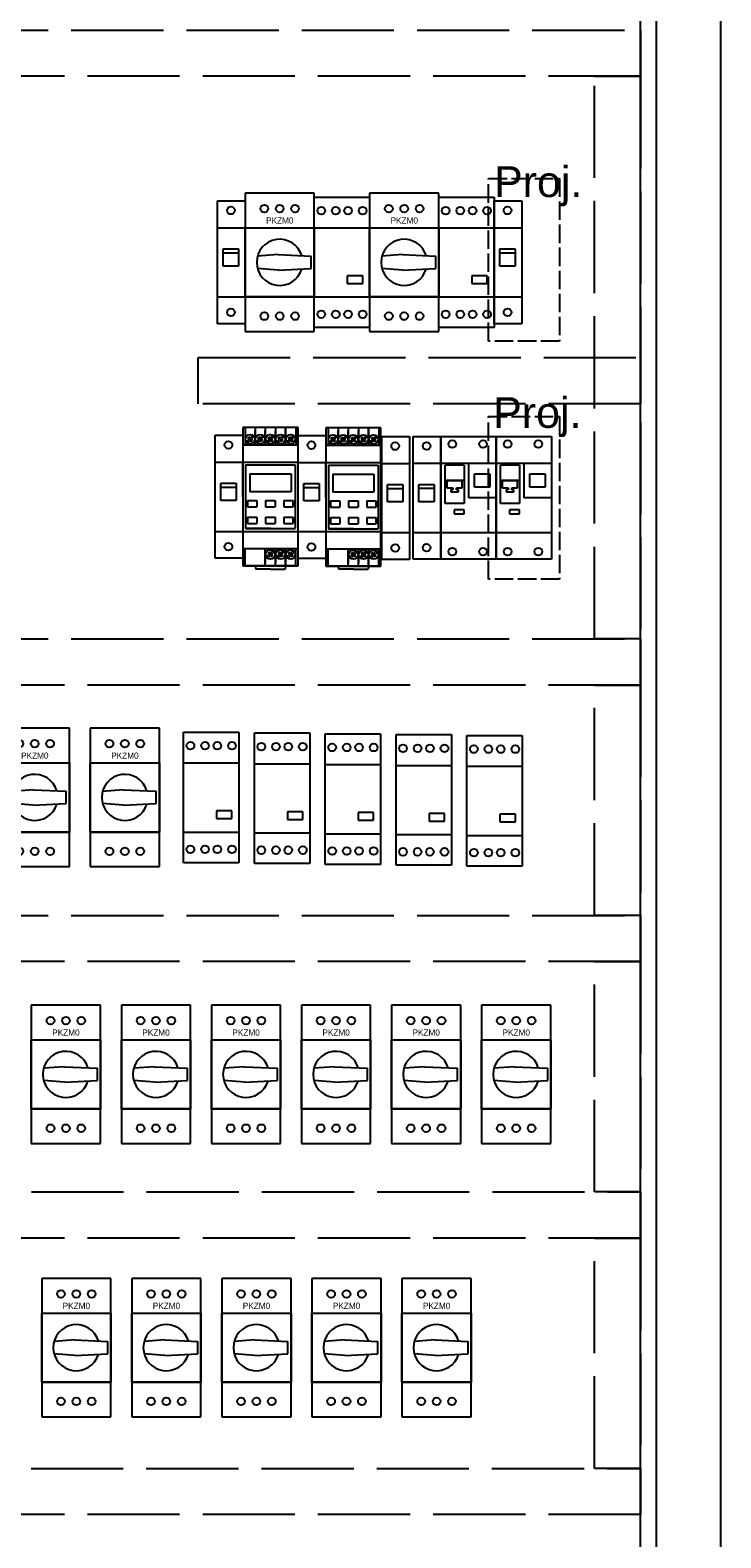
# Model space of a CAD drawing. Header units: centimetres. Extents: x -4250 to -484, y 169 to 6592.
# Tile 156 of 178: x -680 to -635, y 5602 to 5700. Entities that reach past the tile are written whole.
import ezdxf

# ---------------------------------------------------------------- set-up
doc = ezdxf.new("R2010")
doc.units = ezdxf.units.CM
doc.linetypes.add('ACAD_ISO02W100', pattern=[15, 12, -3])
doc.layers.add('1', color=7, linetype='Continuous')
doc.styles.add('ARIAL_CE', font='arial.ttf')

# ---------------------------------------------------------------- blocks, each defined once
blk = doc.blocks.new('212094')
at = {"lineweight": -2}
for p, q in [((0, 6.75), (0, -2.25)), ((3.6, 6.75), (0, 6.75)), ((0, 6.75), (0, 4.5)), ((0.152, 6.75), (0.152, 5.625)), ((0.445, 6.037), (0.238, 5.831)), ((0.519, 5.963), (0.313, 5.756)), ((0.334, 6.067), (0.415, 6.148)), ((0.385, 6.016), (0.334, 6.067)), ((0.441, 5.959), (0.385, 6.016)), ((0.466, 6.097), (0.415, 6.148)), ((0.441, 5.959), (0.498, 5.903)), ((0.445, 6.037), (0.651, 6.243)), ((0.523, 6.04), (0.466, 6.097)), ((0.498, 5.903), (0.549, 5.852)), ((0.519, 5.963), (0.726, 6.169)), ((0.523, 6.04), (0.579, 5.984)), ((0.549, 5.852), (0.63, 5.933)), ((0.579, 5.984), (0.63, 5.933)), ((0.812, 6.75), (0.812, 5.625)), ((0.812, 6.75), (0.812, 5.625)), ((0.812, 5.625), (0.812, 6.548)), ((1.105, 6.037), (0.898, 5.831)), ((1.179, 5.963), (0.973, 5.756)), ((0.994, 6.067), (1.075, 6.148)), ((1.045, 6.016), (0.994, 6.067)), ((1.101, 5.959), (1.045, 6.016)), ((1.126, 6.097), (1.075, 6.148)), ((1.101, 5.959), (1.158, 5.903)), ((1.105, 6.037), (1.311, 6.243)), ((1.183, 6.04), (1.126, 6.097)), ((1.158, 5.903), (1.209, 5.852)), ((1.179, 5.963), (1.386, 6.169)), ((1.183, 6.04), (1.239, 5.984)), ((1.209, 5.852), (1.29, 5.933)), ((1.239, 5.984), (1.29, 5.933)), ((1.472, 6.75), (1.472, 5.625)), ((1.472, 6.75), (1.472, 5.625)), ((1.472, 6.75), (1.472, 5.625)), ((1.472, 5.625), (1.472, 6.548)), ((1.472, 5.625), (1.472, 6.548)), ((1.765, 6.037), (1.558, 5.831)), ((1.839, 5.963), (1.633, 5.756)), ((1.654, 6.067), (1.735, 6.148)), ((1.705, 6.016), (1.654, 6.067)), ((1.761, 5.959), (1.705, 6.016)), ((1.786, 6.097), (1.735, 6.148)), ((1.761, 5.959), (1.818, 5.903)), ((1.765, 6.037), (1.971, 6.243)), ((1.843, 6.04), (1.786, 6.097)), ((1.818, 5.903), (1.869, 5.852)), ((1.839, 5.963), (2.046, 6.169)), ((1.843, 6.04), (1.899, 5.984)), ((1.869, 5.852), (1.95, 5.933)), ((1.899, 5.984), (1.95, 5.933)), ((2.132, 6.75), (2.132, 5.625)), ((2.132, 6.75), (2.132, 5.625)), ((2.132, 6.75), (2.132, 5.625)), ((2.132, 5.625), (2.132, 6.548)), ((2.132, 5.625), (2.132, 6.548)), ((2.425, 6.037), (2.218, 5.831)), ((2.499, 5.963), (2.293, 5.756)), ((2.314, 6.067), (2.395, 6.148)), ((2.365, 6.016), (2.314, 6.067)), ((2.421, 5.959), (2.365, 6.016)), ((2.446, 6.097), (2.395, 6.148)), ((2.421, 5.959), (2.478, 5.903)), ((2.425, 6.037), (2.631, 6.243)), ((2.503, 6.04), (2.446, 6.097)), ((2.478, 5.903), (2.529, 5.852)), ((2.499, 5.963), (2.706, 6.169)), ((2.503, 6.04), (2.559, 5.984)), ((2.529, 5.852), (2.61, 5.933)), ((2.559, 5.984), (2.61, 5.933)), ((2.792, 5.625), (2.792, 6.75)), ((2.792, 6.75), (2.792, 5.625)), ((2.792, 6.75), (2.792, 5.625)), ((2.792, 5.625), (2.792, 6.548)), ((3.085, 6.037), (2.878, 5.831)), ((3.159, 5.963), (2.953, 5.756)), ((2.974, 6.067), (3.055, 6.148)), ((3.025, 6.016), (2.974, 6.067)), ((3.081, 5.959), (3.025, 6.016)), ((3.106, 6.097), (3.055, 6.148)), ((3.081, 5.959), (3.138, 5.903)), ((3.085, 6.037), (3.291, 6.243)), ((3.163, 6.04), (3.106, 6.097)), ((3.138, 5.903), (3.189, 5.852)), ((3.159, 5.963), (3.366, 6.169)), ((3.163, 6.04), (3.219, 5.984)), ((3.189, 5.852), (3.27, 5.933)), ((3.219, 5.984), (3.27, 5.933)), ((3.452, 6.75), (3.452, 5.625)), ((3.6, -2.25), (3.6, 6.75)), ((0, 5.625), (3.6, 5.625)), ((0.152, 5.625), (1.8, 5.625)), ((0.152, 5.625), (0.812, 5.625)), ((1.8, 5.625), (3.448, 5.625)), ((0, 2.25), (0, 4.5)), ((0, 4.5), (3.6, 4.5)), ((0, 4.5), (0, -2.1)), ((0.178, 4.322), (3.422, 4.322)), ((0.178, 4.322), (0.178, 0.178)), ((3.422, 4.322), (3.422, 0.178)), ((0.456, 3.736), (3.144, 3.736)), ((0.456, 3.736), (0.456, 2.569)), ((3.144, 3.736), (3.144, 2.569)), ((0, 2.25), (0, 0)), ((0.313, 2.011), (0.928, 2.011)), ((0.313, 2.011), (0.313, 1.593)), ((0.313, 1.593), (0.313, 2.011)), ((3.144, 2.569), (0.456, 2.569)), ((0.928, 2.011), (0.928, 1.593)), ((1.492, 2.011), (1.492, 1.593)), ((1.492, 2.011), (2.108, 2.011)), ((2.108, 2.011), (2.108, 1.593)), ((2.672, 2.011), (2.672, 1.593)), ((2.672, 2.011), (3.287, 2.011)), ((3.287, 2.011), (3.287, 1.593)), ((3.287, 1.593), (3.287, 2.011)), ((0.313, 1.593), (0.928, 1.593)), ((1.492, 1.593), (2.108, 1.593)), ((2.672, 1.593), (3.287, 1.593)), ((0, 0), (3.6, 0)), ((0.178, 0.178), (3.422, 0.178)), ((1.8, 0.178), (0.178, 0.178)), ((0.313, 0.509), (0.313, 0.928)), ((0.313, 0.928), (0.928, 0.928)), ((0.313, 0.928), (0.313, 0.509)), ((0.313, 0.509), (0.928, 0.509)), ((0.928, 0.928), (0.928, 0.509)), ((1.492, 0.928), (1.492, 0.509)), ((1.492, 0.928), (2.108, 0.928)), ((1.492, 0.509), (2.108, 0.509)), ((2.108, 0.928), (2.108, 0.509)), ((2.672, 0.928), (2.672, 0.509)), ((2.672, 0.928), (3.287, 0.928)), ((2.672, 0.509), (3.287, 0.509)), ((3.287, 0.509), (3.287, 0.928)), ((3.287, 0.928), (3.287, 0.509)), ((0, -1.125), (3.6, -1.125)), ((0.152, -1.125), (1.8, -1.125)), ((0.152, -1.125), (0.812, -1.125)), ((0.152, -2.25), (0.152, -1.125)), ((1.472, -2.25), (1.472, -1.125)), ((1.472, -1.125), (1.472, -2.048)), ((1.472, -2.25), (1.472, -1.125)), ((1.472, -2.25), (1.472, -1.125)), ((1.472, -1.125), (1.472, -2.048)), ((1.765, -1.463), (1.558, -1.669)), ((1.839, -1.537), (1.633, -1.743)), ((1.735, -1.352), (1.654, -1.433)), ((1.705, -1.484), (1.654, -1.433)), ((1.761, -1.54), (1.705, -1.484)), ((1.786, -1.403), (1.735, -1.352)), ((1.761, -1.54), (1.818, -1.597)), ((1.765, -1.463), (1.971, -1.256)), ((1.843, -1.459), (1.786, -1.403)), ((1.8, -1.125), (3.448, -1.125)), ((1.818, -1.597), (1.869, -1.648)), ((1.839, -1.537), (2.046, -1.331)), ((1.843, -1.459), (1.899, -1.516)), ((1.95, -1.567), (1.869, -1.648)), ((1.899, -1.516), (1.95, -1.567)), ((2.132, -2.25), (2.132, -1.125)), ((2.132, -1.125), (2.132, -2.048)), ((2.132, -2.25), (2.132, -1.125)), ((2.132, -2.25), (2.132, -1.125)), ((2.132, -1.125), (2.132, -2.048)), ((2.425, -1.463), (2.218, -1.669)), ((2.499, -1.537), (2.293, -1.743)), ((2.395, -1.352), (2.314, -1.433)), ((2.365, -1.484), (2.314, -1.433)), ((2.421, -1.54), (2.365, -1.484)), ((2.446, -1.403), (2.395, -1.352)), ((2.421, -1.54), (2.478, -1.597)), ((2.425, -1.463), (2.631, -1.256)), ((2.503, -1.459), (2.446, -1.403)), ((2.478, -1.597), (2.529, -1.648)), ((2.499, -1.537), (2.706, -1.331)), ((2.503, -1.459), (2.559, -1.516)), ((2.61, -1.567), (2.529, -1.648)), ((2.559, -1.516), (2.61, -1.567)), ((2.792, -2.25), (2.792, -1.125)), ((2.792, -1.125), (2.792, -2.048)), ((2.792, -2.25), (2.792, -1.125)), ((2.792, -1.125), (2.792, -2.25)), ((3.085, -1.463), (2.878, -1.669)), ((3.159, -1.537), (2.953, -1.743)), ((3.055, -1.352), (2.974, -1.433)), ((3.025, -1.484), (2.974, -1.433)), ((3.081, -1.54), (3.025, -1.484)), ((3.106, -1.403), (3.055, -1.352)), ((3.081, -1.54), (3.138, -1.597)), ((3.085, -1.463), (3.291, -1.256)), ((3.163, -1.459), (3.106, -1.403)), ((3.138, -1.597), (3.189, -1.648)), ((3.159, -1.537), (3.366, -1.331)), ((3.163, -1.459), (3.219, -1.516)), ((3.27, -1.567), (3.189, -1.648)), ((3.219, -1.516), (3.27, -1.567)), ((3.452, -2.25), (3.452, -1.125)), ((0, -2.25), (3.6, -2.25)), ((3.6, -2.25), (0, -2.25)), ((3.6, -2.25), (0, -2.25)), ((0.808, -2.25), (0.844, -2.451)), ((1.8, -2.451), (0.844, -2.451)), ((1.8, -2.451), (2.756, -2.451)), ((2.792, -2.25), (2.756, -2.451))]:
    blk.add_line(p, q, dxfattribs=at)
for centre in [(0.482, 6), (1.142, 6), (1.802, 6), (2.462, 6), (3.122, 6), (1.802, -1.5), (2.462, -1.5), (3.122, -1.5)]:
    blk.add_circle(centre, 0.302, dxfattribs=at)
at = {"lineweight": -2, "flags": 1}
for tag, p in [('BD', (6.746, 4.033)), ('NK', (6.746, 2.439)), ('TYP', (6.746, 0.634)), ('PO', (6.746, -1.07))]:
    blk.add_attdef(tag, p, '', height=1, dxfattribs=at)
blk = doc.blocks.new('F921901024')
for p, q in [((0, -1.75), (0, 6.25)), ((0, 6.25), (3.6, 6.25)), ((3.6, 6.25), (3.6, -1.75)), ((0.275, 1.875), (0.275, 4.375)), ((1.525, 4.375), (1.525, 1.875)), ((1.8, 4.5), (1.8, 2.25)), ((0.4, 3.375), (1.4, 3.375)), ((2.2, 2.938), (2.2, 3.812)), ((2.2, 3.812), (3.2, 3.812)), ((3.2, 3.812), (3.2, 2.938)), ((3.6, 2.25), (1.8, 2.25)), ((3.2, 2.938), (2.2, 2.938)), ((1.525, 1.875), (0.275, 1.875)), ((1.525, 1.474), (0.861, 1.474)), ((0.861, 1.474), (0.861, 1.213)), ((0.861, 1.213), (1.525, 1.213)), ((1.525, 1.213), (1.525, 1.474)), ((3.6, -1.75), (0, -1.75))]:
    blk.add_line(p, q)
at = {"linetype": 'Continuous'}
for p, q in [((0, 4.5), (3.6, 4.5)), ((1.525, 4.375), (0.275, 4.375)), ((1.525, 3.375), (0.275, 3.375)), ((0, 0), (3.6, 0))]:
    blk.add_line(p, q, dxfattribs=at)
at = {"color": 7, "linetype": 'Continuous'}
for p, q in [((0.4, 3.375), (0.4, 2.9)), ((0.4, 3.375), (0.4, 2.9)), ((1.4, 2.9), (1.4, 3.375)), ((1.4, 2.9), (1.4, 3.375)), ((0.4, 2.9), (0.775, 2.9)), ((0.4, 2.9), (0.775, 2.9)), ((0.65, 2.775), (0.65, 2.65)), ((0.775, 2.775), (0.65, 2.775)), ((0.775, 2.775), (0.65, 2.775)), ((0.65, 2.775), (0.65, 2.65)), ((0.65, 2.65), (1.15, 2.65)), ((0.65, 2.65), (1.15, 2.65)), ((0.775, 2.9), (0.775, 2.775)), ((0.775, 2.9), (0.775, 2.775)), ((1.025, 2.775), (1.025, 2.9)), ((1.025, 2.775), (1.025, 2.9)), ((1.025, 2.9), (1.4, 2.9)), ((1.025, 2.9), (1.4, 2.9)), ((1.15, 2.775), (1.025, 2.775)), ((1.15, 2.775), (1.025, 2.775)), ((1.15, 2.65), (1.15, 2.775)), ((1.15, 2.65), (1.15, 2.775))]:
    blk.add_line(p, q, dxfattribs=at)
at = {"linetype": 'Continuous'}
for centre in [(0.75, 5.75), (2.75, 5.75), (0.75, -1.25), (2.75, -1.25)]:
    blk.add_circle(centre, 0.25, dxfattribs=at)
at = {"flags": 1}
for tag, p in [('BD', (4.037, 3.51)), ('NK', (4.037, 2.552)), ('typ', (4.037, 1.791)), ('po', (4.037, 0.832))]:
    blk.add_attdef(tag, p, '', height=0.5, dxfattribs=at)
blk = doc.blocks.new('cls6_1')
for p, q in [((0, 0), (0, 8)), ((0, 8), (1.8, 8)), ((1.8, 8), (1.8, 0)), ((0, 6.25), (1.8, 6.25)), ((0.375, 4.625), (0.375, 4.875)), ((0.375, 4.875), (1.375, 4.875)), ((0.375, 4.625), (1.375, 4.625)), ((0.375, 3.75), (0.375, 4.625)), ((1.375, 4.875), (1.375, 4.5)), ((1.375, 4.625), (1.375, 3.75)), ((1.375, 3.75), (0.375, 3.75)), ((0, 1.75), (1.8, 1.75)), ((1.8, 0), (0, 0))]:
    blk.add_line(p, q)
for centre in [(0.875, 7.375), (0.875, 0.75)]:
    blk.add_circle(centre, 0.25)
for tag, p, flags in [('NAZWA', (2.952, 6.536), 3), ('WARTOŚĆ', (2.952, 4.383), 5), ('CENA', (2.952, 1.363), 7)]:
    blk.add_attdef(tag, p, '', height=1.1, dxfattribs=dict(flags=flags))
blk = doc.blocks.new('072730')
at = {"layer": '1'}
for p, q in [((0, 6.75), (0, -2.25)), ((4.5, 6.75), (0, 6.75)), ((4.5, -2.25), (4.5, 6.75)), ((0, 0), (0, 4.5)), ((0, 0), (0, 4.5)), ((0, 4.5), (4.5, 4.5)), ((0, 4.5), (4.5, 4.5)), ((0, 4.5), (4.5, 4.5)), ((0, 4.5), (4.5, 4.5)), ((4.5, 4.5), (4.5, 0)), ((4.5, 4.5), (4.5, 0)), ((2.15, 2.75), (0.803, 2.646)), ((2.15, 2.75), (0.803, 2.646)), ((2.15, 2.75), (4.3, 2.65)), ((2.15, 2.75), (4.3, 2.65)), ((4.3, 1.85), (4.3, 2.65)), ((4.3, 1.85), (4.3, 2.65)), ((2.15, 1.75), (0.803, 1.854)), ((2.15, 1.75), (0.803, 1.854)), ((2.15, 1.75), (4.3, 1.85)), ((2.15, 1.75), (4.3, 1.85)), ((0, 0), (4.5, 0)), ((4.5, 0), (0, 0)), ((4.5, 0), (0, 0)), ((0, 0), (4.5, 0)), ((0, -2.25), (4.5, -2.25))]:
    blk.add_line(p, q, dxfattribs=at)
for centre in [(1.25, 5.75), (1.25, 5.75), (2.25, 5.75), (2.25, 5.75), (3.25, 5.75), (3.25, 5.75), (1.25, -1.25), (2.25, -1.25), (2.25, -1.25), (3.25, -1.25), (3.25, -1.25)]:
    blk.add_circle(centre, 0.25, dxfattribs=at)
blk.add_arc((2.25, 2.25), 1.5, 16.89916, 343.10084, dxfattribs=at)
blk.add_arc((2.25, 2.25), 1.5, 16.89916, 343.10084, dxfattribs=at)
at = {"flags": 1}
for tag, p in [('BD', (4.954, 3.983)), ('NK', (4.954, 2.273)), ('TYP', (4.909, 0.601)), ('PO', (4.909, -1.003))]:
    blk.add_attdef(tag, p, '', height=1, dxfattribs=at)
at = {"layer": '1'}
blk.add_text('PKZM0', height=0.4, dxfattribs=at).set_placement((1.363, 4.774))
blk = doc.blocks.new('F850001000')
for p, q in [((0, 6.5), (3.6, 6.5)), ((0, -2), (0, 6.5)), ((3.6, 6.5), (3.6, -2)), ((0, 4.5), (3.6, 4.5)), ((3.149, 1.375), (2.149, 1.375)), ((2.149, 1.375), (2.149, 0.875)), ((3.149, 0.875), (3.149, 1.375)), ((0, 0), (3.6, 0)), ((2.149, 0.875), (3.149, 0.875)), ((3.6, -2), (0, -2))]:
    blk.add_line(p, q)
for centre in [(0.45, 5.612), (1.399, 5.612), (2.2, 5.612), (3.149, 5.612), (0.45, -1.125), (1.399, -1.125), (2.2, -1.125), (3.149, -1.125)]:
    blk.add_circle(centre, 0.25)
at = {"flags": 1}
for tag, p in [('BD', (4.178, 4.053)), ('NK', (4.178, 2.061)), ('TYP', (4.178, 0.461)), ('PO', (4.178, -1.077))]:
    blk.add_attdef(tag, p, '', height=1, dxfattribs=at)

msp = doc.modelspace()

# ---------------------------------------------------------------- linework, layer by layer
at = {"ltscale": 0.25}
msp.add_line((-640.6455, 5573.7622, 20), (-640.6455, 5761.7622, 20), dxfattribs=at)
at = {"ltscale": 0.25, "elevation": 20}
for points in [[(-735.448, 5566.7622), (-635.4266, 5566.7622), (-635.4266, 5766.7622), (-735.448, 5766.7622)], [(-639.6052, 5761.7622), (-731.248, 5761.7622), (-731.248, 5573.7622), (-639.6052, 5573.7622)]]:
    msp.add_lwpolyline(points, close=True, dxfattribs=at)
at = {"linetype": 'ACAD_ISO02W100', "ltscale": 0.5, "elevation": 20}
for points in [[(-640.6457, 5697.0667), (-730.1981, 5697.0667), (-730.1981, 5700.0667), (-640.6457, 5700.0667)], [(-640.6457, 5697.0667), (-640.6456, 5660.4536), (-643.6456, 5660.4536), (-643.6457, 5697.0667)], [(-640.6457, 5675.7601), (-669.4516, 5675.7601), (-669.4516, 5678.7601), (-640.6457, 5678.7601)], [(-640.6456, 5657.4536), (-730.1981, 5657.4536), (-730.1981, 5660.4536), (-640.6456, 5660.4536)], [(-640.6456, 5657.4536), (-640.6457, 5642.4585), (-643.6457, 5642.4585), (-643.6456, 5657.4536)], [(-640.6457, 5639.4585), (-730.1981, 5639.4585), (-730.1981, 5642.4585), (-640.6457, 5642.4585)], [(-640.6457, 5639.4585), (-640.6457, 5624.4634), (-643.6457, 5624.4634), (-643.6457, 5639.4585)], [(-640.6457, 5621.4634), (-702.7966, 5621.4634), (-702.7966, 5624.4634), (-640.6457, 5624.4634)], [(-640.6457, 5621.4634), (-640.6457, 5606.4683), (-643.6457, 5606.4683), (-643.6457, 5621.4634)], [(-640.6457, 5603.4683), (-702.8196, 5603.4683), (-702.8196, 5606.4683), (-640.6457, 5606.4683)]]:
    msp.add_lwpolyline(points, close=True, dxfattribs=at)
at = {"color": 3, "linetype": 'ACAD_ISO02W100', "ltscale": 0.1, "elevation": 20}
for points in [[(-650.5426, 5690.4131), (-645.933, 5690.4131), (-645.933, 5679.8377), (-650.5426, 5679.8377)], [(-650.5426, 5674.9208), (-645.933, 5674.9208), (-645.933, 5664.3454), (-650.5426, 5664.3454)]]:
    msp.add_lwpolyline(points, close=True, dxfattribs=at)

# ---------------------------------------------------------------- block references
at = {"ltscale": 0.25}
for name, p in [('072730', (-666.3838, 5682.7072, 20)), ('072730', (-658.2838, 5682.7072, 20)), ('F850001000', (-661.8838, 5682.7072, 20)), ('F850001000', (-653.7838, 5682.7072, 20)), ('F921901024', (-653.6519, 5667.3831, 20)), ('F921901024', (-650.0519, 5667.3831, 20)), ('072730', (-682.3252, 5647.8865, 20)), ('072730', (-676.4641, 5647.8865, 20)), ('F850001000', (-670.391, 5647.8865, 20)), ('F850001000', (-665.7807, 5647.832, 20)), ('F850001000', (-661.1703, 5647.7775, 20)), ('F850001000', (-656.56, 5647.723, 20)), ('F850001000', (-651.9497, 5647.6685, 20)), ('072730', (-680.3003, 5629.8657, 20)), ('072730', (-674.4393, 5629.8657, 20)), ('072730', (-668.5782, 5629.8657, 20)), ('072730', (-662.7171, 5629.8657, 20)), ('072730', (-656.856, 5629.8657, 20)), ('072730', (-650.9949, 5629.8657, 20)), ('072730', (-679.6219, 5612.0833, 20)), ('072730', (-673.7608, 5612.0833, 20)), ('072730', (-667.8997, 5612.0833, 20)), ('072730', (-662.0386, 5612.0833, 20)), ('072730', (-656.1775, 5612.0833, 20))]:
    msp.add_blockref(name, p, dxfattribs=at)
at = {"lineweight": -3}
for p in [(-668.1838, 5680.9572, 20), (-650.1838, 5680.9572, 20), (-668.3434, 5665.703, 20), (-662.9434, 5665.6856, 20), (-657.4939, 5665.6213, 20), (-655.4519, 5665.6331, 20)]:
    msp.add_blockref('cls6_1', p, dxfattribs=at)
at = {"lineweight": -2, "ltscale": 0.25}
for p in [(-666.5434, 5667.453, 20), (-661.1434, 5667.4356, 20)]:
    msp.add_blockref('212094', p, dxfattribs=at)

# ---------------------------------------------------------------- texts
at = {"color": 3, "style": 'ARIAL_CE'}
for p in [(-650.1838, 5689.2072, 20), (-650.2415, 5674.184)]:
    msp.add_text('Proj.', height=2, dxfattribs=at).set_placement(p)

doc.saveas('drawing.dxf')
